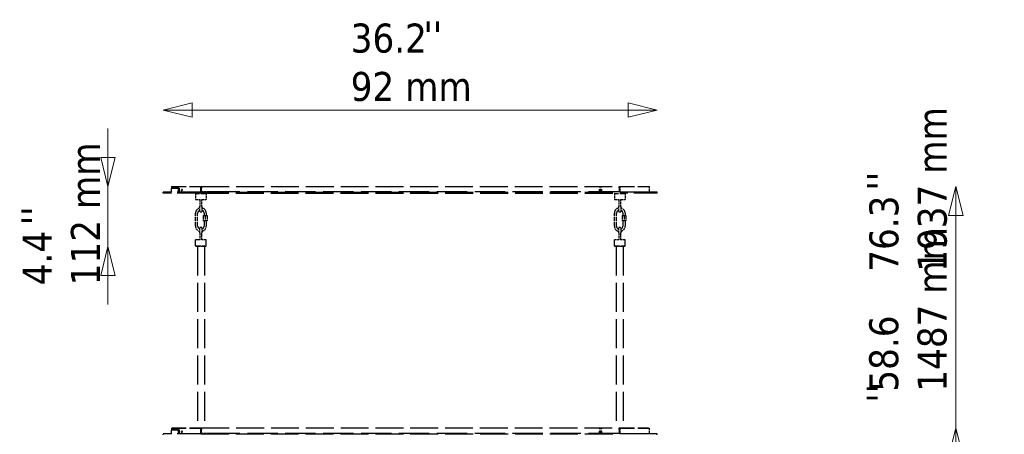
# Model space of a CAD drawing. Header units: millimetres. Extents: x 673 to 4813, y 821 to 3468.
# Tile 14 of 29: x 694 to 2528, y 2696 to 3468. Entities that reach past the tile are written whole.
import ezdxf

# ---------------------------------------------------------------- set-up
doc = ezdxf.new("R2010")
doc.units = ezdxf.units.MM
doc.header["$LTSCALE"] = 18
doc.linetypes.add('DASHED', pattern=[0.2068, 0.1655, -0.0413])
for name, color, linetype, lineweight in [('Symbol (ISO)', 7, 'Continuous', 50), ('Widoczne (ISO)', 7, 'Continuous', 50), ('Wymiar (ISO)', 7, 'Continuous', 18)]:
    doc.layers.add(name, color=color, linetype=linetype, lineweight=lineweight)
doc.styles.add('Tekst notatki (ISO)', font='tahoma.ttf')
doc.dimstyles.new('Domyślne (ISO)', dxfattribs={"dimscale": 18, "dimtxt": 3, "dimasz": 3, "dimexe": 3.175, "dimexo": 0, "dimgap": 0.762, "dimtad": 1, "dimdec": 1, "dimlfac": 0.03937, "dimrnd": 1e-08, "dimzin": 0, "dimdsep": 46, "dimtxsty": 'Tekst notatki (ISO)', "dimblk": 'Filled-1', "dimcen": 0.09, "dimdle": 10, "dimse1": 1, "dimse2": 1, "dimclrd": 256, "dimclre": 256, "dimclrt": 256, "dimadec": 0, "dimazin": 0, "dimtfac": 0.666667, "dimtmove": 0, "dimatfit": 3, "dimfxl": 1, "dimtolj": 1, "dimlwd": 15, "dimlwe": 15, "dimarcsym": 0})

# ---------------------------------------------------------------- blocks, each defined once
blk = doc.blocks.new('Filled-1')
at = {"color": 0}
for p, q in [((0, 0), (-1, 0.25)), ((-1, 0.25), (-1, -0.25)), ((-1, 0), (0, 0)), ((-1, -0.25), (0, 0))]:
    blk.add_line(p, q, dxfattribs=at)
at = {"color": 0, "flags": 128}
blk.add_lwpolyline([(-1, -0.25), (0, 0), (-1, 0.25), (-1, -0.25)], dxfattribs=at)
at = {"color": 0}
blk.add_solid([(-1, -0.25), (0, 0), (-1, 0.25), (-1, -0.25)], dxfattribs=at)
blk = doc.blocks.new('*D6')
at = {"layer": 'Defpoints', "color": 0, "transparency": 16777216}
for p in [(1810.4, 2707.7), (2437.4, 2707.7), (2007.8, 1220.5)]:
    blk.add_point(p, dxfattribs=at)
at = {"layer": 'Wymiar (ISO)', "lineweight": 15, "transparency": 16777216}
for p, q in [((2437.4, 2707.7), (2437.4, 3086.5)), ((2437.4, 1274.5), (2437.4, 2653.7))]:
    blk.add_line(p, q, dxfattribs=at)
at = {"layer": 'Wymiar (ISO)', "lineweight": 15, "transparency": 16777216, "xscale": 54, "yscale": 54, "zscale": 54}
for p, rotation in [((2437.4, 2707.7), 90), ((2437.4, 1220.5), 270)]:
    blk.add_blockref('Filled-1', p, dxfattribs=dict(at, rotation=rotation))
at = {"layer": 'Wymiar (ISO)', "lineweight": 18, "transparency": 16777216, "insert": (2276, 2775.4), "char_height": 54, "attachment_point": 1, "rotation": 90, "style": 'Tekst notatki (ISO)'}
blk.add_mtext('\\A1;58.6\\P1487 mm', dxfattribs=at)
blk = doc.blocks.new('*D7')
at = {"layer": 'Defpoints', "color": 0, "transparency": 16777216}
for p in [(1810.4, 3157.7), (2437.4, 3157.7), (2007.8, 1220.5)]:
    blk.add_point(p, dxfattribs=at)
at = {"layer": 'Wymiar (ISO)', "lineweight": 15, "transparency": 16777216}
blk.add_line((2437.4, 1274.5), (2437.4, 3103.7), dxfattribs=at)
at = {"layer": 'Wymiar (ISO)', "lineweight": 15, "transparency": 16777216, "xscale": 54, "yscale": 54, "zscale": 54}
for p, rotation in [((2437.4, 3157.7), 90), ((2437.4, 1220.5), 270)]:
    blk.add_blockref('Filled-1', p, dxfattribs=dict(at, rotation=rotation))
at = {"layer": 'Wymiar (ISO)', "lineweight": 18, "transparency": 16777216, "insert": (2276.3, 2998.7), "char_height": 54, "attachment_point": 1, "rotation": 90, "style": 'Tekst notatki (ISO)'}
blk.add_mtext('\\A1;76.3\\P1937 mm', dxfattribs=at)
blk = doc.blocks.new('*D12')
at = {"layer": 'Defpoints', "color": 0, "transparency": 16777216}
for p in [(961.4, 3299.8), (961.4, 3146), (1881.4, 3145)]:
    blk.add_point(p, dxfattribs=at)
at = {"layer": 'Wymiar (ISO)', "lineweight": 15, "transparency": 16777216}
blk.add_line((1827.4, 3299.8), (1015.4, 3299.8), dxfattribs=at)
at = {"layer": 'Wymiar (ISO)', "lineweight": 15, "transparency": 16777216, "xscale": 54, "yscale": 54, "zscale": 54, "rotation": 180}
blk.add_blockref('Filled-1', (961.4, 3299.8), dxfattribs=at)
at = {"layer": 'Wymiar (ISO)', "lineweight": 15, "transparency": 16777216, "xscale": 54, "yscale": 54, "zscale": 54}
blk.add_blockref('Filled-1', (1881.4, 3299.8), dxfattribs=at)
at = {"layer": 'Wymiar (ISO)', "lineweight": 18, "transparency": 16777216, "insert": (1310.4, 3460.8), "char_height": 54, "attachment_point": 1, "style": 'Tekst notatki (ISO)'}
blk.add_mtext('\\A1;36.2\\P92 mm', dxfattribs=at)
blk = doc.blocks.new('*D13')
at = {"layer": 'Defpoints', "color": 0, "transparency": 16777216}
for p in [(858.3, 3157.7), (1032.4, 3157.7), (1022.4, 3046)]:
    blk.add_point(p, dxfattribs=at)
at = {"layer": 'Wymiar (ISO)', "lineweight": 15, "transparency": 16777216}
for p, q in [((858.3, 3211.7), (858.3, 3265.7)), ((858.3, 3046), (858.3, 3157.7)), ((858.3, 2992), (858.3, 2938))]:
    blk.add_line(p, q, dxfattribs=at)
at = {"layer": 'Wymiar (ISO)', "lineweight": 15, "transparency": 16777216, "xscale": 54, "yscale": 54, "zscale": 54}
for p, rotation in [((858.3, 3157.7), 270), ((858.3, 3046), 90)]:
    blk.add_blockref('Filled-1', p, dxfattribs=dict(at, rotation=rotation))
at = {"layer": 'Wymiar (ISO)', "lineweight": 18, "transparency": 16777216, "insert": (699.4, 2973.5), "char_height": 54, "attachment_point": 1, "rotation": 90, "style": 'Tekst notatki (ISO)'}
blk.add_mtext('\\A1;4.4\\P112 mm', dxfattribs=at)

msp = doc.modelspace()

# ---------------------------------------------------------------- linework, layer by layer
at = {"layer": 'Widoczne (ISO)', "linetype": 'DASHED', "lineweight": 25, "ltscale": 9.137366}
for p, q in [((976.42, 3157.23), (1031.42, 3157.23)), ((1811.42, 3157.23), (1866.42, 3157.23)), ((1811.42, 3147.23), (1866.42, 3147.23)), ((976.42, 2707.23), (1031.42, 2707.23)), ((1811.42, 2707.23), (1866.42, 2707.23)), ((1811.42, 2697.23), (1866.42, 2697.23))]:
    msp.add_line(p, q, dxfattribs=at)
at = {"layer": 'Widoczne (ISO)', "linetype": 'DASHED', "lineweight": 25, "ltscale": 0.317196}
for p, q in [((976.42, 3157.23), (976.42, 3154.23)), ((976.42, 2707.23), (976.42, 2704.23))]:
    msp.add_line(p, q, dxfattribs=at)
at = {"layer": 'Widoczne (ISO)', "linetype": 'DASHED', "lineweight": 25, "ltscale": 4.285647}
for p, q in [((990.69, 3154.23), (976.42, 3154.23)), ((990.69, 2704.23), (976.42, 2704.23))]:
    msp.add_line(p, q, dxfattribs=at)
at = {"layer": 'Widoczne (ISO)', "linetype": 'DASHED', "lineweight": 25, "ltscale": 4.17134}
for p, q in [((989.97, 3153.98), (976.42, 3153.98)), ((989.97, 2703.98), (976.42, 2703.98))]:
    msp.add_line(p, q, dxfattribs=at)
at = {"layer": 'Widoczne (ISO)', "linetype": 'DASHED', "lineweight": 25, "ltscale": 0.740257}
for p, q in [((976.42, 3146.98), (976.42, 3153.98)), ((989.97, 3146.98), (989.97, 3153.98)), ((990.69, 3154.23), (990.69, 3147.23)), ((976.42, 2696.98), (976.42, 2703.98)), ((989.97, 2696.98), (989.97, 2703.98)), ((990.69, 2704.23), (990.69, 2697.23))]:
    msp.add_line(p, q, dxfattribs=at)
at = {"layer": 'Widoczne (ISO)', "linetype": 'DASHED', "lineweight": 25, "ltscale": 8.834781}
for p, q in [((977.92, 3157.73), (1030.92, 3157.73)), ((1811.93, 3157.73), (1864.92, 3157.73)), ((977.92, 2707.73), (1030.92, 2707.73)), ((1811.93, 2707.73), (1864.92, 2707.73))]:
    msp.add_line(p, q, dxfattribs=at)
at = {"layer": 'Widoczne (ISO)', "linetype": 'DASHED', "lineweight": 25, "ltscale": 0.052783}
for p, q in [((977.92, 3157.23), (977.92, 3157.73)), ((1031.42, 3157.23), (1031.42, 3157.73)), ((1811.42, 3157.73), (1811.42, 3157.23)), ((1864.92, 3157.23), (1864.92, 3157.73)), ((1047.82, 3147.73), (1047.82, 3147.23)), ((1084.25, 3147.23), (1084.25, 3147.73)), ((1770.69, 3147.73), (1770.69, 3147.23)), ((1795.03, 3147.23), (1795.03, 3147.73)), ((977.92, 2707.23), (977.92, 2707.73)), ((1031.42, 2707.23), (1031.42, 2707.73)), ((1047.82, 2697.73), (1047.82, 2697.23)), ((1084.25, 2697.23), (1084.25, 2697.73)), ((1770.69, 2697.73), (1770.69, 2697.23)), ((1795.03, 2697.23), (1795.03, 2697.73)), ((1811.42, 2707.73), (1811.42, 2707.23)), ((1864.92, 2707.23), (1864.92, 2707.73))]:
    msp.add_line(p, q, dxfattribs=at)
at = {"layer": 'Widoczne (ISO)', "linetype": 'DASHED', "lineweight": 25, "ltscale": 0.078544}
for p, q in [((989.97, 3153.98), (990.69, 3153.98)), ((989.97, 2703.98), (990.69, 2703.98))]:
    msp.add_line(p, q, dxfattribs=at)
at = {"layer": 'Widoczne (ISO)', "linetype": 'DASHED', "lineweight": 25, "ltscale": 0.083467}
for p, q in [((1030.92, 3157.73), (1031.42, 3157.73)), ((1811.42, 3157.73), (1811.93, 3157.73)), ((1030.92, 2707.73), (1031.42, 2707.73)), ((1811.42, 2707.73), (1811.93, 2707.73))]:
    msp.add_line(p, q, dxfattribs=at)
at = {"layer": 'Widoczne (ISO)', "linetype": 'DASHED', "lineweight": 25, "ltscale": 0.166036}
for p, q in [((1031.42, 3157.73), (1032.42, 3157.73)), ((1032.42, 3156.23), (1031.42, 3156.23)), ((1810.42, 3157.73), (1811.42, 3157.73)), ((1811.42, 3156.23), (1810.42, 3156.23)), ((1031.42, 2707.73), (1032.42, 2707.73)), ((1032.42, 2706.23), (1031.42, 2706.23)), ((1810.42, 2707.73), (1811.42, 2707.73)), ((1811.42, 2706.23), (1810.42, 2706.23))]:
    msp.add_line(p, q, dxfattribs=at)
at = {"layer": 'Widoczne (ISO)', "linetype": 'DASHED', "lineweight": 25, "ltscale": 1.057553}
for p, q in [((1031.42, 3147.23), (1031.42, 3157.23)), ((1811.42, 3157.23), (1811.42, 3147.23)), ((1866.42, 3157.23), (1866.42, 3147.23)), ((1035.92, 3103.48), (1035.92, 3093.48)), ((1039.42, 3103.48), (1039.42, 3093.48)), ((1042.92, 3103.48), (1042.92, 3093.48)), ((1815.92, 3103.48), (1815.92, 3093.48)), ((1819.42, 3103.48), (1819.42, 3093.48)), ((1822.92, 3103.48), (1822.92, 3093.48)), ((1031.42, 2697.23), (1031.42, 2707.23)), ((1811.42, 2707.23), (1811.42, 2697.23)), ((1866.42, 2707.23), (1866.42, 2697.23))]:
    msp.add_line(p, q, dxfattribs=at)
at = {"layer": 'Widoczne (ISO)', "linetype": 'DASHED', "lineweight": 25, "ltscale": 0.105665}
for p, q in [((1031.42, 3155.73), (1032.42, 3155.73)), ((1810.42, 3155.73), (1811.42, 3155.73)), ((1031.42, 2705.73), (1032.42, 2705.73)), ((1810.42, 2705.73), (1811.42, 2705.73))]:
    msp.add_line(p, q, dxfattribs=at)
at = {"layer": 'Widoczne (ISO)', "linetype": 'DASHED', "lineweight": 25, "ltscale": 17.417078}
for p, q in [((1032.42, 3157.73), (1810.42, 3157.73)), ((1032.42, 2707.73), (1810.42, 2707.73))]:
    msp.add_line(p, q, dxfattribs=at)
at = {"layer": 'Widoczne (ISO)', "linetype": 'DASHED', "lineweight": 25, "ltscale": 0.415239}
for p, q in [((1032.42, 3157.73), (1032.42, 3155.23)), ((1810.42, 3155.23), (1810.42, 3157.73)), ((1032.42, 2707.73), (1032.42, 2705.23)), ((1810.42, 2705.23), (1810.42, 2707.73))]:
    msp.add_line(p, q, dxfattribs=at)
at = {"layer": 'Widoczne (ISO)', "linetype": 'DASHED', "lineweight": 25, "ltscale": 0.687375}
for p, q in [((1032.42, 3148.73), (1032.42, 3155.23)), ((1810.42, 3155.23), (1810.42, 3148.73)), ((1032.42, 2698.73), (1032.42, 2705.23)), ((1810.42, 2705.23), (1810.42, 2698.73))]:
    msp.add_line(p, q, dxfattribs=at)
at = {"layer": 'Widoczne (ISO)', "linetype": 'DASHED', "lineweight": 25, "ltscale": 0.159185}
for p, q in [((1773.19, 3157.44), (1773.19, 3156.39)), ((1778.19, 3156.39), (1778.19, 3157.44)), ((1773.19, 2707.44), (1773.19, 2706.39)), ((1778.19, 2706.39), (1778.19, 2707.44))]:
    msp.add_line(p, q, dxfattribs=at)
at = {"layer": 'Widoczne (ISO)', "linetype": 'DASHED', "lineweight": 25, "ltscale": 0.528727}
for p, q in [((1773.19, 3157.44), (1778.19, 3157.44)), ((1778.19, 3156.39), (1773.19, 3156.39)), ((1773.19, 2707.44), (1778.19, 2707.44)), ((1778.19, 2706.39), (1773.19, 2706.39))]:
    msp.add_line(p, q, dxfattribs=at)
at = {"layer": 'Widoczne (ISO)', "linetype": 'DASHED', "lineweight": 25, "ltscale": 14.769469}
for p, q in [((1031.42, 3146.98), (961.42, 3146.98)), ((1031.42, 3144.98), (961.42, 3144.98)), ((1881.42, 3146.98), (1811.42, 3146.98)), ((1881.42, 3144.98), (1811.42, 3144.98)), ((1031.42, 2696.98), (961.42, 2696.98)), ((1881.42, 2696.98), (1811.42, 2696.98))]:
    msp.add_line(p, q, dxfattribs=at)
at = {"layer": 'Widoczne (ISO)', "linetype": 'DASHED', "lineweight": 25, "ltscale": 0.211431}
for p, q in [((961.42, 3144.98), (961.42, 3146.98)), ((1881.42, 3144.98), (1881.42, 3146.98)), ((961.42, 2694.98), (961.42, 2696.98)), ((1881.42, 2694.98), (1881.42, 2696.98))]:
    msp.add_line(p, q, dxfattribs=at)
at = {"layer": 'Widoczne (ISO)', "linetype": 'DASHED', "lineweight": 25, "ltscale": 4.85162}
for p, q in [((990.69, 3147.23), (1031.42, 3147.23)), ((990.69, 2697.23), (1031.42, 2697.23))]:
    msp.add_line(p, q, dxfattribs=at)
at = {"layer": 'Widoczne (ISO)', "linetype": 'DASHED', "lineweight": 25, "ltscale": 0.149475}
for p, q in [((1022.42, 3144.98), (1021.42, 3143.98)), ((1040.42, 3144.98), (1041.42, 3143.98)), ((1802.42, 3144.98), (1801.42, 3143.98)), ((1820.42, 3144.98), (1821.42, 3143.98)), ((1022.42, 3045.98), (1021.42, 3046.98)), ((1040.42, 3045.98), (1041.42, 3046.98)), ((1802.42, 3045.98), (1801.42, 3046.98)), ((1820.42, 3045.98), (1821.42, 3046.98))]:
    msp.add_line(p, q, dxfattribs=at)
at = {"layer": 'Widoczne (ISO)', "linetype": 'DASHED', "lineweight": 25, "ltscale": 3.322615}
for p, q in [((1041.42, 3143.98), (1021.42, 3143.98)), ((1821.42, 3143.98), (1801.42, 3143.98)), ((1021.42, 3046.98), (1041.42, 3046.98)), ((1801.42, 3046.98), (1821.42, 3046.98))]:
    msp.add_line(p, q, dxfattribs=at)
at = {"layer": 'Widoczne (ISO)', "linetype": 'DASHED', "lineweight": 25, "ltscale": 1.163318}
for p, q in [((1021.42, 3143.98), (1021.42, 3132.98)), ((1041.42, 3143.98), (1041.42, 3132.98)), ((1801.42, 3143.98), (1801.42, 3132.98)), ((1821.42, 3143.98), (1821.42, 3132.98)), ((1021.42, 3046.98), (1021.42, 3057.98)), ((1041.42, 3046.98), (1041.42, 3057.98)), ((1801.42, 3046.98), (1801.42, 3057.98)), ((1821.42, 3046.98), (1821.42, 3057.98))]:
    msp.add_line(p, q, dxfattribs=at)
at = {"layer": 'Widoczne (ISO)', "linetype": 'DASHED', "lineweight": 25, "ltscale": 1.733774}
for p, q in [((1047.82, 3147.23), (1031.42, 3147.23)), ((1811.42, 3147.23), (1795.03, 3147.23)), ((1047.82, 2697.23), (1031.42, 2697.23)), ((1811.42, 2697.23), (1795.03, 2697.23))]:
    msp.add_line(p, q, dxfattribs=at)
at = {"layer": 'Widoczne (ISO)', "linetype": 'DASHED', "lineweight": 25, "ltscale": 17.461853}
for p, q in [((1031.42, 3146.98), (1811.42, 3146.98)), ((1031.42, 3144.98), (1811.42, 3144.98)), ((1031.42, 2696.98), (1811.42, 2696.98))]:
    msp.add_line(p, q, dxfattribs=at)
at = {"layer": 'Widoczne (ISO)', "linetype": 'DASHED', "lineweight": 25, "ltscale": 18.951605}
for p, q in [((1809.42, 3147.73), (1033.42, 3147.73)), ((1809.42, 2697.73), (1033.42, 2697.73))]:
    msp.add_line(p, q, dxfattribs=at)
at = {"layer": 'Widoczne (ISO)', "linetype": 'DASHED', "lineweight": 25, "ltscale": 5.707577}
for p, q in [((1047.82, 3147.23), (1084.17, 3147.23)), ((1047.82, 2697.23), (1084.17, 2697.23))]:
    msp.add_line(p, q, dxfattribs=at)
at = {"layer": 'Widoczne (ISO)', "linetype": 'DASHED', "lineweight": 25, "ltscale": 0.026341}
for p, q in [((1061.12, 3146.98), (1061.12, 3147.23)), ((1841.12, 3146.98), (1841.12, 3147.23)), ((1061.12, 2696.98), (1061.12, 2697.23)), ((1841.12, 2696.98), (1841.12, 2697.23))]:
    msp.add_line(p, q, dxfattribs=at)
at = {"layer": 'Widoczne (ISO)', "linetype": 'DASHED', "lineweight": 25, "ltscale": 0.060597}
for p, q in [((1084.25, 3147.23), (1084.17, 3147.23)), ((1084.25, 2697.23), (1084.17, 2697.23))]:
    msp.add_line(p, q, dxfattribs=at)
at = {"layer": 'Widoczne (ISO)', "linetype": 'DASHED', "lineweight": 25, "ltscale": 0.079224}
for p, q in [((1758.59, 3147.73), (1758.59, 3146.98)), ((1769.97, 3146.98), (1769.97, 3147.73)), ((1758.59, 2697.73), (1758.59, 2696.98)), ((1769.97, 2696.98), (1769.97, 2697.73))]:
    msp.add_line(p, q, dxfattribs=at)
at = {"layer": 'Widoczne (ISO)', "linetype": 'DASHED', "lineweight": 25, "ltscale": 3.090988}
for p, q in [((1770.69, 3147.23), (1795.03, 3147.23)), ((1770.69, 2697.23), (1795.03, 2697.23))]:
    msp.add_line(p, q, dxfattribs=at)
at = {"layer": 'Widoczne (ISO)', "linetype": 'DASHED', "lineweight": 25, "ltscale": 1.493558}
for p, q in [((1021.42, 3132.98), (1029.84, 3132.98)), ((1033, 3132.98), (1041.42, 3132.98)), ((1801.42, 3132.98), (1809.84, 3132.98)), ((1813, 3132.98), (1821.42, 3132.98)), ((1029.84, 3057.98), (1021.42, 3057.98)), ((1041.42, 3057.98), (1033, 3057.98)), ((1809.84, 3057.98), (1801.42, 3057.98)), ((1821.42, 3057.98), (1813, 3057.98))]:
    msp.add_line(p, q, dxfattribs=at)
at = {"layer": 'Widoczne (ISO)', "linetype": 'DASHED', "lineweight": 25, "ltscale": 1.374849}
for p, q in [((1029.42, 3132.98), (1029.42, 3119.98)), ((1033.42, 3119.98), (1033.42, 3132.98)), ((1809.42, 3132.98), (1809.42, 3119.98)), ((1813.42, 3119.98), (1813.42, 3132.98)), ((1029.42, 3070.98), (1029.42, 3057.98)), ((1033.42, 3057.98), (1033.42, 3070.98)), ((1809.42, 3070.98), (1809.42, 3057.98)), ((1813.42, 3057.98), (1813.42, 3070.98))]:
    msp.add_line(p, q, dxfattribs=at)
at = {"layer": 'Widoczne (ISO)', "linetype": 'DASHED', "lineweight": 25, "ltscale": 1.558392}
for p, q in [((1029.42, 3110.6), (1029.42, 3119.98)), ((1033.42, 3119.98), (1033.42, 3110.6)), ((1809.42, 3110.6), (1809.42, 3119.98)), ((1813.42, 3119.98), (1813.42, 3110.6)), ((1029.42, 3070.98), (1029.42, 3080.36)), ((1033.42, 3080.36), (1033.42, 3070.98)), ((1809.42, 3070.98), (1809.42, 3080.36)), ((1813.42, 3080.36), (1813.42, 3070.98))]:
    msp.add_line(p, q, dxfattribs=at)
at = {"layer": 'Widoczne (ISO)', "linetype": 'DASHED', "lineweight": 25, "ltscale": 2.538267}
for p, q in [((1021.42, 3083.73), (1021.42, 3107.73)), ((1025.42, 3083.73), (1025.42, 3107.73)), ((1801.42, 3083.73), (1801.42, 3107.73)), ((1805.42, 3083.73), (1805.42, 3107.73))]:
    msp.add_line(p, q, dxfattribs=at)
at = {"layer": 'Widoczne (ISO)', "linetype": 'DASHED', "lineweight": 25, "ltscale": 0.427345}
for p, q in [((1035.92, 3103.48), (1039.42, 3103.48)), ((1039.42, 3103.48), (1042.92, 3103.48)), ((1815.92, 3103.48), (1819.42, 3103.48)), ((1819.42, 3103.48), (1822.92, 3103.48)), ((1039.42, 3093.48), (1035.92, 3093.48)), ((1042.92, 3093.48), (1039.42, 3093.48)), ((1819.42, 3093.48), (1815.92, 3093.48)), ((1822.92, 3093.48), (1819.42, 3093.48))]:
    msp.add_line(p, q, dxfattribs=at)
at = {"layer": 'Widoczne (ISO)', "linetype": 'DASHED', "lineweight": 25, "ltscale": 0.449403}
for p, q in [((1037.42, 3107.73), (1037.42, 3103.48)), ((1041.42, 3107.73), (1041.42, 3103.48)), ((1817.42, 3107.73), (1817.42, 3103.48)), ((1821.42, 3107.73), (1821.42, 3103.48))]:
    msp.add_line(p, q, dxfattribs=at)
at = {"layer": 'Widoczne (ISO)', "linetype": 'DASHED', "lineweight": 25, "ltscale": 1.031112}
for p, q in [((1037.42, 3093.48), (1037.42, 3083.73)), ((1041.42, 3093.48), (1041.42, 3083.73)), ((1817.42, 3093.48), (1817.42, 3083.73)), ((1821.42, 3093.48), (1821.42, 3083.73))]:
    msp.add_line(p, q, dxfattribs=at)
at = {"layer": 'Widoczne (ISO)', "linetype": 'DASHED', "lineweight": 25, "ltscale": 2.990344}
for p, q in [((1040.42, 3045.98), (1022.42, 3045.98)), ((1820.42, 3045.98), (1802.42, 3045.98))]:
    msp.add_line(p, q, dxfattribs=at)
at = {"layer": 'Widoczne (ISO)', "linetype": 'DASHED', "lineweight": 25, "ltscale": 18.173759}
for p, q in [((1024.92, 3045.98), (1024.92, 2707.73)), ((1037.92, 3045.98), (1037.92, 2707.73)), ((1804.92, 3045.98), (1804.92, 2707.73)), ((1817.92, 3045.98), (1817.92, 2707.73))]:
    msp.add_line(p, q, dxfattribs=at)
at = {"layer": 'Widoczne (ISO)', "linetype": 'DASHED', "lineweight": 25, "ltscale": 1.328986}
for centre in [(1775.69, 3150.73), (1775.69, 2700.73)]:
    msp.add_circle(centre, 2, dxfattribs=at)
at = {"layer": 'Widoczne (ISO)', "linetype": 'DASHED', "lineweight": 25, "ltscale": 0.166036}
for centre, start, end in [((1033.42, 3148.73), 180, 270), ((1809.42, 3148.73), 270, 0), ((1033.42, 2698.73), 180, 270), ((1809.42, 2698.73), 270, 0)]:
    msp.add_arc(centre, 1, start, end, dxfattribs=at)
at = {"layer": 'Widoczne (ISO)', "linetype": 'DASHED', "lineweight": 25, "ltscale": 1.448291}
for centre, start, end in [((1031.42, 3107.73), 101.53696, 180), ((1031.42, 3107.73), 0, 78.46304), ((1811.42, 3107.73), 101.53696, 180), ((1811.42, 3107.73), 0, 78.46304), ((1031.42, 3083.73), 180, 258.46304), ((1031.42, 3083.73), 281.53696, 0), ((1811.42, 3083.73), 180, 258.46304), ((1811.42, 3083.73), 281.53696, 0)]:
    msp.add_arc(centre, 10, start, end, dxfattribs=at)
at = {"layer": 'Widoczne (ISO)', "linetype": 'DASHED', "lineweight": 25, "ltscale": 0.781057}
for centre, start, end in [((1031.42, 3107.73), 109.47122, 180), ((1031.42, 3107.73), 0, 70.52878), ((1811.42, 3107.73), 109.47122, 180), ((1811.42, 3107.73), 0, 70.52878), ((1031.42, 3083.73), 180, 250.52878), ((1031.42, 3083.73), 289.47122, 0), ((1811.42, 3083.73), 180, 250.52878), ((1811.42, 3083.73), 289.47122, 0)]:
    msp.add_arc(centre, 6, start, end, dxfattribs=at)
at = {"layer": 'Widoczne (ISO)', "linetype": 'DASHED', "lineweight": 25, "ltscale": 0.074583}
for centre, start, end in [((1029.92, 3110.6), 180, 260.91528), ((1032.92, 3110.6), 279.08472, 0), ((1809.92, 3110.6), 180, 260.91528), ((1812.92, 3110.6), 279.08472, 0), ((1029.92, 3080.36), 99.08472, 180), ((1032.92, 3080.36), 0, 80.91528), ((1809.92, 3080.36), 99.08472, 180), ((1812.92, 3080.36), 0, 80.91528)]:
    msp.add_arc(centre, 0.5, start, end, dxfattribs=at)
at = {"layer": 'Widoczne (ISO)', "linetype": 'DASHED', "lineweight": 25, "ltscale": 0.335299}
for centre, start, end in [((1031.42, 3119.98), 260.91528, 279.08472), ((1811.42, 3119.98), 260.91528, 279.08472), ((1031.42, 3070.98), 80.91528, 99.08472), ((1811.42, 3070.98), 80.91528, 99.08472)]:
    msp.add_arc(centre, 10, start, end, dxfattribs=at)
at = {"layer": 'Widoczne (ISO)', "linetype": 'DASHED', "lineweight": 25, "ltscale": 0.950366}
for points in [[(994.46, 3150.73), (994.46, 3150.88), (994.49, 3151.04), (994.6, 3151.33), (994.68, 3151.45), (994.89, 3151.68), (995.04, 3151.79), (995.36, 3151.93), (995.53, 3151.96), (995.84, 3151.96), (996.01, 3151.93), (996.33, 3151.79), (996.48, 3151.69), (996.69, 3151.45), (996.77, 3151.33), (996.88, 3151.04), (996.91, 3150.88), (996.91, 3150.58), (996.88, 3150.42), (996.77, 3150.13), (996.69, 3150), (996.48, 3149.77), (996.33, 3149.67), (996.01, 3149.53), (995.84, 3149.5), (995.53, 3149.5), (995.36, 3149.53), (995.04, 3149.67), (994.89, 3149.78), (994.68, 3150.01), (994.6, 3150.13), (994.49, 3150.42), (994.46, 3150.58), (994.46, 3150.73)], [(1774.46, 3150.73), (1774.46, 3150.88), (1774.49, 3151.04), (1774.6, 3151.33), (1774.68, 3151.45), (1774.89, 3151.68), (1775.04, 3151.79), (1775.36, 3151.93), (1775.53, 3151.96), (1775.84, 3151.96), (1776.01, 3151.93), (1776.33, 3151.79), (1776.48, 3151.69), (1776.69, 3151.45), (1776.77, 3151.33), (1776.88, 3151.04), (1776.91, 3150.88), (1776.91, 3150.58), (1776.88, 3150.42), (1776.77, 3150.13), (1776.69, 3150), (1776.48, 3149.77), (1776.33, 3149.67), (1776.01, 3149.53), (1775.84, 3149.5), (1775.53, 3149.5), (1775.36, 3149.53), (1775.04, 3149.67), (1774.89, 3149.78), (1774.68, 3150.01), (1774.6, 3150.13), (1774.49, 3150.42), (1774.46, 3150.58), (1774.46, 3150.73)], [(994.46, 2700.73), (994.46, 2700.88), (994.49, 2701.04), (994.6, 2701.33), (994.68, 2701.45), (994.89, 2701.68), (995.04, 2701.79), (995.36, 2701.93), (995.53, 2701.96), (995.84, 2701.96), (996.01, 2701.93), (996.33, 2701.79), (996.48, 2701.69), (996.69, 2701.45), (996.77, 2701.33), (996.88, 2701.04), (996.91, 2700.88), (996.91, 2700.58), (996.88, 2700.42), (996.77, 2700.13), (996.69, 2700), (996.48, 2699.77), (996.33, 2699.67), (996.01, 2699.53), (995.84, 2699.5), (995.53, 2699.5), (995.36, 2699.53), (995.04, 2699.67), (994.89, 2699.78), (994.68, 2700.01), (994.6, 2700.13), (994.49, 2700.42), (994.46, 2700.58), (994.46, 2700.73)], [(1774.46, 2700.73), (1774.46, 2700.88), (1774.49, 2701.04), (1774.6, 2701.33), (1774.68, 2701.45), (1774.89, 2701.68), (1775.04, 2701.79), (1775.36, 2701.93), (1775.53, 2701.96), (1775.84, 2701.96), (1776.01, 2701.93), (1776.33, 2701.79), (1776.48, 2701.69), (1776.69, 2701.45), (1776.77, 2701.33), (1776.88, 2701.04), (1776.91, 2700.88), (1776.91, 2700.58), (1776.88, 2700.42), (1776.77, 2700.13), (1776.69, 2700), (1776.48, 2699.77), (1776.33, 2699.67), (1776.01, 2699.53), (1775.84, 2699.5), (1775.53, 2699.5), (1775.36, 2699.53), (1775.04, 2699.67), (1774.89, 2699.78), (1774.68, 2700.01), (1774.6, 2700.13), (1774.49, 2700.42), (1774.46, 2700.58), (1774.46, 2700.73)]]:
    msp.add_open_spline(points, degree=3, knots=[0, 0, 0, 0, 0.04593468, 0.04593468, 0.09186936, 0.09186936, 0.15445581, 0.15445581, 0.21704226, 0.21704226, 0.27837911, 0.27837911, 0.33971597, 0.33971597, 0.38545183, 0.38545183, 0.4311877, 0.4311877, 0.47692356, 0.47692356, 0.52265943, 0.52265943, 0.58399628, 0.58399628, 0.64533313, 0.64533313, 0.70791958, 0.70791958, 0.77050604, 0.77050604, 0.81644071, 0.81644071, 0.86237539, 0.86237539, 0.86237539, 0.86237539], dxfattribs=at)

# ---------------------------------------------------------------- texts
at = {"layer": 'Symbol (ISO)', "insert": (1445.8, 3465.27), "char_height": 54, "attachment_point": 1, "style": 'Tekst notatki (ISO)'}
msp.add_mtext("\\fTahoma|b0|i0;''", dxfattribs=at)
at = {"layer": 'Symbol (ISO)', "char_height": 54, "attachment_point": 1, "rotation": 90, "style": 'Tekst notatki (ISO)'}
for insert in [(2271.88, 3149.88), (696.79, 3085.33), (2271.42, 2754.68)]:
    msp.add_mtext("\\fTahoma|b0|i0;''", dxfattribs=dict(at, insert=insert))

# ---------------------------------------------------------------- dimensions: what is measured, and where the dimension line sits
at = {"layer": 'Wymiar (ISO)', "lineweight": 18}
for base, p1, p2, angle, text, override, picture, middle in [((961.42, 3299.82), (1881.42, 3144.98), (961.42, 3145.98), 180, '<>\\P92 mm', {"dimgap": 0.762, "dimdec": 1, "dimlfac": 0.03937, "dimpost": '\\X', "dimse1": 1, "dimse2": 1, "dimtol": 0, "dimlim": 0, "dimtp": 0, "dimtm": 0, "dimtdec": 2, "dimtofl": 0, "dimatfit": 1, "dimtvp": -0.25}, '*D12', (1421.42, 3299.82)), ((2437.43, 3157.73), (2007.79, 1220.5), (1810.42, 3157.73), 270, '<>\\P1937 mm', {"dimgap": 0.762, "dimdec": 1, "dimlfac": 0.03937, "dimpost": '\\X', "dimse1": 1, "dimse2": 1, "dimtol": 0, "dimlim": 0, "dimtp": 0, "dimtm": 0, "dimtdec": 2, "dimtofl": 0, "dimatfit": 1, "dimtvp": -0.25}, '*D7', (2437.43, 3147.33)), ((858.26, 3157.73), (1022.42, 3045.98), (1032.42, 3157.73), 270, '<>\\P112 mm', {"dimgap": 0.762, "dimdec": 1, "dimlfac": 0.03937, "dimpost": '\\X', "dimse1": 1, "dimse2": 1, "dimtol": 0, "dimlim": 0, "dimtp": 0, "dimtm": 0, "dimtdec": 2, "dimtofl": 1, "dimatfit": 1, "dimtvp": -0.25}, '*D13', (858.26, 3101.85)), ((2437.43, 2707.73), (2007.79, 1220.5), (1810.42, 2707.73), 270, '<>\\P1487 mm', {"dimgap": 0.762, "dimdec": 1, "dimlfac": 0.03937, "dimpost": '\\X', "dimse1": 1, "dimse2": 1, "dimtol": 0, "dimlim": 0, "dimtp": 0, "dimtm": 0, "dimtdec": 2, "dimtofl": 0, "dimatfit": 2, "dimtvp": -0.25}, '*D6', (2437.43, 2924.1))]:
    dim = msp.add_linear_dim(base=base, p1=p1, p2=p2, angle=angle, text=text, dimstyle='Domyślne (ISO)', override=override, dxfattribs=at)
    dim.commit()
    dim.dimension.update_dxf_attribs({"geometry": picture, "text_midpoint": middle, "dimtype": 160})

doc.saveas('drawing.dxf')
